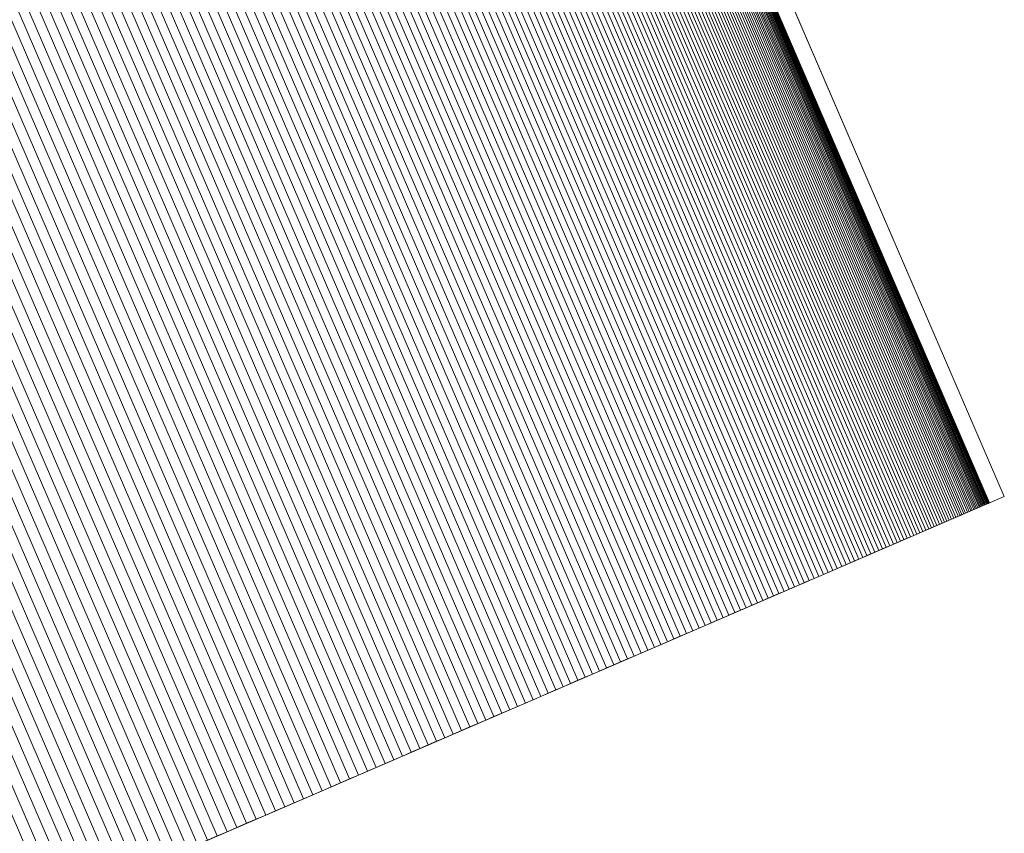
# Model space of a CAD drawing. Header units: centimetres. Extents: x -72 to 74, y -14 to 13.
# Tile 17 of 61: x -21.28 to -17.76, y 8.26 to 11.17. Entities that reach past the tile are written whole.
import ezdxf

# ---------------------------------------------------------------- set-up
doc = ezdxf.new("R2010")
doc.units = ezdxf.units.CM
doc.header["$LTSCALE"] = 2.54
doc.layers.add('Lucido design-1', color=7, linetype='Continuous')

# ---------------------------------------------------------------- blocks, each defined once
blk = doc.blocks.new('Gruppo-1')
at = {"color": 230, "linetype": 'Continuous', "lineweight": 9}
for points, invisible_edges in [([(-19.1811, 12.6131, 81.0804), (-19.1283, 12.6359, -57.895), (-72.3818, -10.3438, -57.895), (-19.1811, 12.6131, 81.0804)], 13), ([(-72.3818, -10.3438, 81.0804), (-52.9102, -1.9415, 109.0067), (-19.1811, 12.6131, 81.0804), (-72.3818, -10.3438, 81.0804)], 15), ([(-72.3818, -10.3438, -57.895), (-72.3818, -10.3438, 81.0804), (-19.1811, 12.6131, 81.0804), (-72.3818, -10.3438, -57.895)], 14), ([(-52.9102, -1.9415, 109.0067), (-34.5581, 5.9777, 107.3614), (-19.1811, 12.6131, 81.0804), (-52.9102, -1.9415, 109.0067)], 15), ([(-34.5581, 5.9777, 107.3614), (-23.9651, 10.5488, 97.6709), (-19.1811, 12.6131, 81.0804), (-34.5581, 5.9777, 107.3614)], 15), ([(-23.9651, 10.5488, 97.6709), (-20.287, 12.1359, 89.3619), (-19.1811, 12.6131, 81.0804), (-23.9651, 10.5488, 97.6709)], 15), ([(-23.9651, 10.5488, 97.6709), (-21.7009, 11.5258, 93.4032), (-20.287, 12.1359, 89.3619), (-23.9651, 10.5488, 97.6709)], 15), ([(-17.8142, 9.4454, 81.0804), (-17.7614, 9.4682, -57.895), (-71.0149, -13.5114, -57.895), (-17.8142, 9.4454, 81.0804)], 13), ([(-71.0149, -13.5114, 81.0804), (-51.5433, -5.1091, 109.0067), (-17.8142, 9.4454, 81.0804), (-71.0149, -13.5114, 81.0804)], 15), ([(-71.0149, -13.5114, -57.895), (-71.0149, -13.5114, 81.0804), (-17.8142, 9.4454, 81.0804), (-71.0149, -13.5114, -57.895)], 14), ([(-51.5433, -5.1091, 109.0067), (-33.1912, 2.8101, 107.3614), (-17.8142, 9.4454, 81.0804), (-51.5433, -5.1091, 109.0067)], 15), ([(-33.1912, 2.8101, 107.3614), (-22.5982, 7.3811, 97.6709), (-17.8142, 9.4454, 81.0804), (-33.1912, 2.8101, 107.3614)], 15), ([(-22.5982, 7.3811, 97.6709), (-18.9201, 8.9682, 89.3619), (-17.8142, 9.4454, 81.0804), (-22.5982, 7.3811, 97.6709)], 15), ([(-18.9201, 8.9682, 89.3619), (-18.0854, 9.3284, 85.222), (-17.8142, 9.4454, 81.0804), (-18.9201, 8.9682, 89.3619)], 15), ([(-18.0854, 9.3284, 85.222), (-17.8996, 9.4086, 83.4155), (-17.8142, 9.4454, 81.0804), (-18.0854, 9.3284, 85.222)], 15), ([(-17.8996, 9.4086, 83.4155), (-17.8403, 9.4342, 82.3786), (-17.8142, 9.4454, 81.0804), (-17.8996, 9.4086, 83.4155)], 15), ([(-17.8403, 9.4342, 82.3786), (-17.8182, 9.4437, 81.5998), (-17.8142, 9.4454, 81.0804), (-17.8403, 9.4342, 82.3786)], 15), ([(-17.8403, 9.4342, 82.3786), (-17.8257, 9.4405, 81.9461), (-17.8182, 9.4437, 81.5998), (-17.8403, 9.4342, 82.3786)], 15), ([(-17.8403, 9.4342, 82.3786), (-17.8308, 9.4383, 82.1191), (-17.8257, 9.4405, 81.9461), (-17.8403, 9.4342, 82.3786)], 15), ([(-17.8403, 9.4342, 82.3786), (-17.8337, 9.437, 82.2056), (-17.8308, 9.4383, 82.1191), (-17.8403, 9.4342, 82.3786)], 13), ([(-17.8403, 9.4342, 82.3786), (-17.8369, 9.4356, 82.2921), (-17.8337, 9.437, 82.2056), (-17.8403, 9.4342, 82.3786)], 12), ([(-17.8308, 9.4383, 82.1191), (-17.8281, 9.4394, 82.0326), (-17.8257, 9.4405, 81.9461), (-17.8308, 9.4383, 82.1191)], 12), ([(-17.8257, 9.4405, 81.9461), (-17.8197, 9.4431, 81.6864), (-17.8182, 9.4437, 81.5998), (-17.8257, 9.4405, 81.9461)], 13), ([(-17.8257, 9.4405, 81.9461), (-17.8235, 9.4414, 81.8595), (-17.8197, 9.4431, 81.6864), (-17.8257, 9.4405, 81.9461)], 14), ([(-17.8235, 9.4414, 81.8595), (-17.8215, 9.4423, 81.773), (-17.8197, 9.4431, 81.6864), (-17.8235, 9.4414, 81.8595)], 12), ([(-17.8182, 9.4437, 81.5998), (-17.8151, 9.445, 81.3401), (-17.8142, 9.4454, 81.0804), (-17.8182, 9.4437, 81.5998)], 15), ([(-17.8182, 9.4437, 81.5998), (-17.8159, 9.4447, 81.4267), (-17.8151, 9.445, 81.3401), (-17.8182, 9.4437, 81.5998)], 13), ([(-17.8182, 9.4437, 81.5998), (-17.817, 9.4442, 81.5133), (-17.8159, 9.4447, 81.4267), (-17.8182, 9.4437, 81.5998)], 12), ([(-17.8151, 9.445, 81.3401), (-17.8146, 9.4453, 81.2536), (-17.8143, 9.4454, 81.167), (-17.8151, 9.445, 81.3401)], 12), ([(-17.8151, 9.445, 81.3401), (-17.8143, 9.4454, 81.167), (-17.8142, 9.4454, 81.0804), (-17.8151, 9.445, 81.3401)], 13), ([(-17.8142, 9.4454, 81.0804), (-17.7614, 9.4682, 81.0804), (-17.7614, 9.4682, -57.895), (-17.8142, 9.4454, 81.0804)], 12), ([(-18.0854, 9.3284, 85.222), (-17.9665, 9.3797, 84.1913), (-17.8996, 9.4086, 83.4155), (-18.0854, 9.3284, 85.222)], 15), ([(-17.9665, 9.3797, 84.1913), (-17.927, 9.3968, 83.7605), (-17.8996, 9.4086, 83.4155), (-17.9665, 9.3797, 84.1913)], 15), ([(-17.927, 9.3968, 83.7605), (-17.9128, 9.4029, 83.5881), (-17.8996, 9.4086, 83.4155), (-17.927, 9.3968, 83.7605)], 15), ([(-17.927, 9.3968, 83.7605), (-17.9198, 9.3999, 83.6743), (-17.9128, 9.4029, 83.5881), (-17.927, 9.3968, 83.7605)], 12), ([(-17.9128, 9.4029, 83.5881), (-17.9061, 9.4058, 83.5018), (-17.8996, 9.4086, 83.4155), (-17.9128, 9.4029, 83.5881)], 12), ([(-17.8996, 9.4086, 83.4155), (-17.8609, 9.4253, 82.8109), (-17.8403, 9.4342, 82.3786), (-17.8996, 9.4086, 83.4155)], 15), ([(-17.8996, 9.4086, 83.4155), (-17.8816, 9.4164, 83.1565), (-17.8609, 9.4253, 82.8109), (-17.8996, 9.4086, 83.4155)], 15), ([(-17.8996, 9.4086, 83.4155), (-17.8934, 9.4113, 83.3292), (-17.8816, 9.4164, 83.1565), (-17.8996, 9.4086, 83.4155)], 14), ([(-17.8934, 9.4113, 83.3292), (-17.8874, 9.4139, 83.2429), (-17.8816, 9.4164, 83.1565), (-17.8934, 9.4113, 83.3292)], 12), ([(-17.8816, 9.4164, 83.1565), (-17.8708, 9.421, 82.9838), (-17.8609, 9.4253, 82.8109), (-17.8816, 9.4164, 83.1565)], 15), ([(-17.8816, 9.4164, 83.1565), (-17.8761, 9.4187, 83.0701), (-17.8708, 9.421, 82.9838), (-17.8816, 9.4164, 83.1565)], 12), ([(-17.8708, 9.421, 82.9838), (-17.8657, 9.4232, 82.8974), (-17.8609, 9.4253, 82.8109), (-17.8708, 9.421, 82.9838)], 12), ([(-17.8609, 9.4253, 82.8109), (-17.8478, 9.4309, 82.5516), (-17.8403, 9.4342, 82.3786), (-17.8609, 9.4253, 82.8109)], 15), ([(-17.8609, 9.4253, 82.8109), (-17.8519, 9.4292, 82.6381), (-17.8478, 9.4309, 82.5516), (-17.8609, 9.4253, 82.8109)], 13), ([(-17.8609, 9.4253, 82.8109), (-17.8563, 9.4273, 82.7245), (-17.8519, 9.4292, 82.6381), (-17.8609, 9.4253, 82.8109)], 12), ([(-17.8478, 9.4309, 82.5516), (-17.8439, 9.4326, 82.4651), (-17.8403, 9.4342, 82.3786), (-17.8478, 9.4309, 82.5516)], 12), ([(-18.0854, 9.3284, 85.222), (-18.0318, 9.3516, 84.7931), (-17.9665, 9.3797, 84.1913), (-18.0854, 9.3284, 85.222)], 15), ([(-18.0318, 9.3516, 84.7931), (-18.0024, 9.3642, 84.5353), (-17.9665, 9.3797, 84.1913), (-18.0318, 9.3516, 84.7931)], 15), ([(-18.0024, 9.3642, 84.5353), (-17.984, 9.3722, 84.3634), (-17.9665, 9.3797, 84.1913), (-18.0024, 9.3642, 84.5353)], 15), ([(-18.0024, 9.3642, 84.5353), (-17.9931, 9.3683, 84.4494), (-17.984, 9.3722, 84.3634), (-18.0024, 9.3642, 84.5353)], 12), ([(-17.984, 9.3722, 84.3634), (-17.9751, 9.376, 84.2773), (-17.9665, 9.3797, 84.1913), (-17.984, 9.3722, 84.3634)], 12), ([(-17.9665, 9.3797, 84.1913), (-17.95, 9.3868, 84.019), (-17.927, 9.3968, 83.7605), (-17.9665, 9.3797, 84.1913)], 15), ([(-17.9665, 9.3797, 84.1913), (-17.9581, 9.3833, 84.1052), (-17.95, 9.3868, 84.019), (-17.9665, 9.3797, 84.1913)], 12), ([(-17.95, 9.3868, 84.019), (-17.9421, 9.3903, 83.9329), (-17.927, 9.3968, 83.7605), (-17.95, 9.3868, 84.019)], 14), ([(-17.9421, 9.3903, 83.9329), (-17.9344, 9.3936, 83.8467), (-17.927, 9.3968, 83.7605), (-17.9421, 9.3903, 83.9329)], 12), ([(-18.0854, 9.3284, 85.222), (-18.0633, 9.338, 85.0506), (-18.0318, 9.3516, 84.7931), (-18.0854, 9.3284, 85.222)], 15), ([(-18.0854, 9.3284, 85.222), (-18.0742, 9.3332, 85.1363), (-18.0633, 9.338, 85.0506), (-18.0854, 9.3284, 85.222)], 12), ([(-18.0633, 9.338, 85.0506), (-18.042, 9.3471, 84.8789), (-18.0318, 9.3516, 84.7931), (-18.0633, 9.338, 85.0506)], 13), ([(-18.0633, 9.338, 85.0506), (-18.0525, 9.3426, 84.9648), (-18.042, 9.3471, 84.8789), (-18.0633, 9.338, 85.0506)], 12), ([(-18.0318, 9.3516, 84.7931), (-18.0119, 9.3601, 84.6213), (-18.0024, 9.3642, 84.5353), (-18.0318, 9.3516, 84.7931)], 13), ([(-18.0318, 9.3516, 84.7931), (-18.0217, 9.3559, 84.7072), (-18.0119, 9.3601, 84.6213), (-18.0318, 9.3516, 84.7931)], 12), ([(-18.9201, 8.9682, 89.3619), (-18.4942, 9.152, 87.6042), (-18.0854, 9.3284, 85.222), (-18.9201, 8.9682, 89.3619)], 15), ([(-18.4942, 9.152, 87.6042), (-18.2242, 9.2685, 86.1622), (-18.0854, 9.3284, 85.222), (-18.4942, 9.152, 87.6042)], 15), ([(-18.2242, 9.2685, 86.1622), (-18.1705, 9.2917, 85.8209), (-18.0854, 9.3284, 85.222), (-18.2242, 9.2685, 86.1622)], 15), ([(-18.1705, 9.2917, 85.8209), (-18.1205, 9.3133, 85.4789), (-18.0854, 9.3284, 85.222), (-18.1705, 9.2917, 85.8209)], 15), ([(-18.1705, 9.2917, 85.8209), (-18.145, 9.3027, 85.65), (-18.1205, 9.3133, 85.4789), (-18.1705, 9.2917, 85.8209)], 15), ([(-18.1705, 9.2917, 85.8209), (-18.1576, 9.2973, 85.7355), (-18.145, 9.3027, 85.65), (-18.1705, 9.2917, 85.8209)], 12), ([(-18.145, 9.3027, 85.65), (-18.1326, 9.308, 85.5645), (-18.1205, 9.3133, 85.4789), (-18.145, 9.3027, 85.65)], 12), ([(-18.1205, 9.3133, 85.4789), (-18.1086, 9.3184, 85.3933), (-18.0854, 9.3284, 85.222), (-18.1205, 9.3133, 85.4789)], 14), ([(-18.1086, 9.3184, 85.3933), (-18.0969, 9.3235, 85.3077), (-18.0854, 9.3284, 85.222), (-18.1086, 9.3184, 85.3933)], 12), ([(-18.4942, 9.152, 87.6042), (-18.3588, 9.2104, 86.9275), (-18.2242, 9.2685, 86.1622), (-18.4942, 9.152, 87.6042)], 15), ([(-18.3588, 9.2104, 86.9275), (-18.2966, 9.2373, 86.5879), (-18.2242, 9.2685, 86.1622), (-18.3588, 9.2104, 86.9275)], 15), ([(-18.2966, 9.2373, 86.5879), (-18.267, 9.2501, 86.4178), (-18.2242, 9.2685, 86.1622), (-18.2966, 9.2373, 86.5879)], 15), ([(-18.267, 9.2501, 86.4178), (-18.2525, 9.2563, 86.3326), (-18.2242, 9.2685, 86.1622), (-18.267, 9.2501, 86.4178)], 14), ([(-18.2525, 9.2563, 86.3326), (-18.2382, 9.2625, 86.2475), (-18.2242, 9.2685, 86.1622), (-18.2525, 9.2563, 86.3326)], 12), ([(-18.2242, 9.2685, 86.1622), (-18.1969, 9.2803, 85.9917), (-18.1705, 9.2917, 85.8209), (-18.2242, 9.2685, 86.1622)], 15), ([(-18.2242, 9.2685, 86.1622), (-18.2104, 9.2745, 86.077), (-18.1969, 9.2803, 85.9917), (-18.2242, 9.2685, 86.1622)], 12), ([(-18.1969, 9.2803, 85.9917), (-18.1835, 9.2861, 85.9063), (-18.1705, 9.2917, 85.8209), (-18.1969, 9.2803, 85.9917)], 12), ([(-18.3588, 9.2104, 86.9275), (-18.3272, 9.2241, 86.7578), (-18.2966, 9.2373, 86.5879), (-18.3588, 9.2104, 86.9275)], 15), ([(-18.3588, 9.2104, 86.9275), (-18.3429, 9.2173, 86.8427), (-18.3272, 9.2241, 86.7578), (-18.3588, 9.2104, 86.9275)], 12), ([(-18.3272, 9.2241, 86.7578), (-18.3118, 9.2307, 86.6729), (-18.2966, 9.2373, 86.5879), (-18.3272, 9.2241, 86.7578)], 12), ([(-18.2966, 9.2373, 86.5879), (-18.2817, 9.2437, 86.5028), (-18.267, 9.2501, 86.4178), (-18.2966, 9.2373, 86.5879)], 12), ([(-18.4942, 9.152, 87.6042), (-18.4417, 9.1747, 87.3509), (-18.3588, 9.2104, 86.9275), (-18.4942, 9.152, 87.6042)], 15), ([(-18.4417, 9.1747, 87.3509), (-18.3913, 9.1964, 87.097), (-18.3588, 9.2104, 86.9275), (-18.4417, 9.1747, 87.3509)], 15), ([(-18.4417, 9.1747, 87.3509), (-18.4247, 9.182, 87.2663), (-18.3913, 9.1964, 87.097), (-18.4417, 9.1747, 87.3509)], 14), ([(-18.4247, 9.182, 87.2663), (-18.4078, 9.1893, 87.1817), (-18.3913, 9.1964, 87.097), (-18.4247, 9.182, 87.2663)], 12), ([(-18.3913, 9.1964, 87.097), (-18.3749, 9.2035, 87.0123), (-18.3588, 9.2104, 86.9275), (-18.3913, 9.1964, 87.097)], 12), ([(-18.4942, 9.152, 87.6042), (-18.4765, 9.1597, 87.5198), (-18.4417, 9.1747, 87.3509), (-18.4942, 9.152, 87.6042)], 14), ([(-18.4765, 9.1597, 87.5198), (-18.459, 9.1672, 87.4354), (-18.4417, 9.1747, 87.3509), (-18.4765, 9.1597, 87.5198)], 12), ([(-18.9201, 8.9682, 89.3619), (-18.7047, 9.0612, 88.5285), (-18.4942, 9.152, 87.6042), (-18.9201, 8.9682, 89.3619)], 15), ([(-18.7047, 9.0612, 88.5285), (-18.6056, 9.104, 88.1093), (-18.4942, 9.152, 87.6042), (-18.7047, 9.0612, 88.5285)], 15), ([(-18.6056, 9.104, 88.1093), (-18.5489, 9.1284, 87.857), (-18.4942, 9.152, 87.6042), (-18.6056, 9.104, 88.1093)], 15), ([(-18.6056, 9.104, 88.1093), (-18.5864, 9.1122, 88.0253), (-18.5489, 9.1284, 87.857), (-18.6056, 9.104, 88.1093)], 14), ([(-18.5864, 9.1122, 88.0253), (-18.5675, 9.1204, 87.9412), (-18.5489, 9.1284, 87.857), (-18.5864, 9.1122, 88.0253)], 12), ([(-18.5489, 9.1284, 87.857), (-18.5304, 9.1364, 87.7728), (-18.4942, 9.152, 87.6042), (-18.5489, 9.1284, 87.857)], 14), ([(-18.5304, 9.1364, 87.7728), (-18.5122, 9.1442, 87.6885), (-18.4942, 9.152, 87.6042), (-18.5304, 9.1364, 87.7728)], 12), ([(-18.7047, 9.0612, 88.5285), (-18.6445, 9.0872, 88.2772), (-18.6056, 9.104, 88.1093), (-18.7047, 9.0612, 88.5285)], 15), ([(-18.7047, 9.0612, 88.5285), (-18.6643, 9.0786, 88.361), (-18.6445, 9.0872, 88.2772), (-18.7047, 9.0612, 88.5285)], 13), ([(-18.6445, 9.0872, 88.2772), (-18.6249, 9.0956, 88.1933), (-18.6056, 9.104, 88.1093), (-18.6445, 9.0872, 88.2772)], 12), ([(-18.9201, 8.9682, 89.3619), (-18.8312, 9.0066, 89.0294), (-18.7047, 9.0612, 88.5285), (-18.9201, 8.9682, 89.3619)], 15), ([(-18.8312, 9.0066, 89.0294), (-18.7669, 9.0343, 88.7793), (-18.7047, 9.0612, 88.5285), (-18.8312, 9.0066, 89.0294)], 15), ([(-18.7669, 9.0343, 88.7793), (-18.7252, 9.0523, 88.6122), (-18.7047, 9.0612, 88.5285), (-18.7669, 9.0343, 88.7793)], 13), ([(-18.7669, 9.0343, 88.7793), (-18.7459, 9.0434, 88.6957), (-18.7252, 9.0523, 88.6122), (-18.7669, 9.0343, 88.7793)], 12), ([(-18.7047, 9.0612, 88.5285), (-18.6844, 9.0699, 88.4448), (-18.6643, 9.0786, 88.361), (-18.7047, 9.0612, 88.5285)], 12), ([(-18.8312, 9.0066, 89.0294), (-18.8095, 9.016, 88.9461), (-18.7669, 9.0343, 88.7793), (-18.8312, 9.0066, 89.0294)], 14), ([(-18.8095, 9.016, 88.9461), (-18.7881, 9.0252, 88.8627), (-18.7669, 9.0343, 88.7793), (-18.8095, 9.016, 88.9461)], 12), ([(-18.9201, 8.9682, 89.3619), (-18.8752, 8.9876, 89.1958), (-18.8312, 9.0066, 89.0294), (-18.9201, 8.9682, 89.3619)], 15), ([(-18.9201, 8.9682, 89.3619), (-18.8975, 8.978, 89.2788), (-18.8752, 8.9876, 89.1958), (-18.9201, 8.9682, 89.3619)], 12), ([(-18.8752, 8.9876, 89.1958), (-18.853, 8.9972, 89.1126), (-18.8312, 9.0066, 89.0294), (-18.8752, 8.9876, 89.1958)], 12), ([(-22.5982, 7.3811, 97.6709), (-20.334, 8.3581, 93.4032), (-18.9201, 8.9682, 89.3619), (-22.5982, 7.3811, 97.6709)], 15), ([(-20.334, 8.3581, 93.4032), (-19.702, 8.6308, 91.8146), (-18.9201, 8.9682, 89.3619), (-20.334, 8.3581, 93.4032)], 15), ([(-19.702, 8.6308, 91.8146), (-19.3384, 8.7877, 90.7612), (-18.9201, 8.9682, 89.3619), (-19.702, 8.6308, 91.8146)], 15), ([(-19.3384, 8.7877, 90.7612), (-19.0844, 8.8973, 89.9408), (-18.9201, 8.9682, 89.3619), (-19.3384, 8.7877, 90.7612)], 15), ([(-19.0844, 8.8973, 89.9408), (-19.0126, 8.9283, 89.6932), (-18.9201, 8.9682, 89.3619), (-19.0844, 8.8973, 89.9408)], 15), ([(-19.0126, 8.9283, 89.6932), (-18.9659, 8.9485, 89.5277), (-18.9201, 8.9682, 89.3619), (-19.0126, 8.9283, 89.6932)], 15), ([(-19.0126, 8.9283, 89.6932), (-18.9891, 8.9384, 89.6105), (-18.9659, 8.9485, 89.5277), (-19.0126, 8.9283, 89.6932)], 12), ([(-18.9659, 8.9485, 89.5277), (-18.9429, 8.9584, 89.4448), (-18.9201, 8.9682, 89.3619), (-18.9659, 8.9485, 89.5277)], 12), ([(-19.0844, 8.8973, 89.9408), (-19.0363, 8.9181, 89.7758), (-19.0126, 8.9283, 89.6932), (-19.0844, 8.8973, 89.9408)], 13), ([(-19.0844, 8.8973, 89.9408), (-19.0602, 8.9078, 89.8584), (-19.0363, 8.9181, 89.7758), (-19.0844, 8.8973, 89.9408)], 12), ([(-19.3384, 8.7877, 90.7612), (-19.2086, 8.8437, 90.3521), (-19.0844, 8.8973, 89.9408), (-19.3384, 8.7877, 90.7612)], 15), ([(-19.2086, 8.8437, 90.3521), (-19.1582, 8.8655, 90.1878), (-19.0844, 8.8973, 89.9408), (-19.2086, 8.8437, 90.3521)], 15), ([(-19.1582, 8.8655, 90.1878), (-19.1334, 8.8762, 90.1056), (-19.0844, 8.8973, 89.9408), (-19.1582, 8.8655, 90.1878)], 14), ([(-19.1334, 8.8762, 90.1056), (-19.1088, 8.8868, 90.0233), (-19.0844, 8.8973, 89.9408), (-19.1334, 8.8762, 90.1056)], 12), ([(-19.3384, 8.7877, 90.7612), (-19.2858, 8.8104, 90.5978), (-19.2086, 8.8437, 90.3521), (-19.3384, 8.7877, 90.7612)], 15), ([(-19.2858, 8.8104, 90.5978), (-19.2598, 8.8216, 90.516), (-19.2086, 8.8437, 90.3521), (-19.2858, 8.8104, 90.5978)], 14), ([(-19.2598, 8.8216, 90.516), (-19.2341, 8.8327, 90.4341), (-19.2086, 8.8437, 90.3521), (-19.2598, 8.8216, 90.516)], 12), ([(-19.2086, 8.8437, 90.3521), (-19.1833, 8.8547, 90.27), (-19.1582, 8.8655, 90.1878), (-19.2086, 8.8437, 90.3521)], 12), ([(-19.3384, 8.7877, 90.7612), (-19.312, 8.7991, 90.6795), (-19.2858, 8.8104, 90.5978), (-19.3384, 8.7877, 90.7612)], 12), ([(-19.702, 8.6308, 91.8146), (-19.5015, 8.7173, 91.2493), (-19.3384, 8.7877, 90.7612), (-19.702, 8.6308, 91.8146)], 15), ([(-19.5015, 8.7173, 91.2493), (-19.419, 8.753, 91.0057), (-19.3384, 8.7877, 90.7612), (-19.5015, 8.7173, 91.2493)], 15), ([(-19.419, 8.753, 91.0057), (-19.3919, 8.7647, 90.9243), (-19.3384, 8.7877, 90.7612), (-19.419, 8.753, 91.0057)], 14), ([(-19.3919, 8.7647, 90.9243), (-19.365, 8.7762, 90.8428), (-19.3384, 8.7877, 90.7612), (-19.3919, 8.7647, 90.9243)], 12), ([(-19.5015, 8.7173, 91.2493), (-19.4738, 8.7293, 91.1682), (-19.419, 8.753, 91.0057), (-19.5015, 8.7173, 91.2493)], 14), ([(-19.4738, 8.7293, 91.1682), (-19.4463, 8.7412, 91.087), (-19.419, 8.753, 91.0057), (-19.4738, 8.7293, 91.1682)], 12), ([(-19.702, 8.6308, 91.8146), (-19.6436, 8.656, 91.6536), (-19.5015, 8.7173, 91.2493), (-19.702, 8.6308, 91.8146)], 15), ([(-19.6436, 8.656, 91.6536), (-19.5577, 8.6931, 91.4113), (-19.5015, 8.7173, 91.2493), (-19.6436, 8.656, 91.6536)], 15), ([(-19.5577, 8.6931, 91.4113), (-19.5295, 8.7053, 91.3304), (-19.5015, 8.7173, 91.2493), (-19.5577, 8.6931, 91.4113)], 12), ([(-19.6436, 8.656, 91.6536), (-19.5861, 8.6808, 91.4922), (-19.5577, 8.6931, 91.4113), (-19.6436, 8.656, 91.6536)], 13), ([(-19.6436, 8.656, 91.6536), (-19.6148, 8.6685, 91.5729), (-19.5861, 8.6808, 91.4922), (-19.6436, 8.656, 91.6536)], 12), ([(-20.334, 8.3581, 93.4032), (-19.9443, 8.5263, 92.455), (-19.702, 8.6308, 91.8146), (-20.334, 8.3581, 93.4032)], 15), ([(-19.9443, 8.5263, 92.455), (-19.8518, 8.5662, 92.2156), (-19.702, 8.6308, 91.8146), (-19.9443, 8.5263, 92.455)], 15), ([(-19.8518, 8.5662, 92.2156), (-19.7912, 8.5923, 92.0555), (-19.702, 8.6308, 91.8146), (-19.8518, 8.5662, 92.2156)], 15), ([(-19.7912, 8.5923, 92.0555), (-19.7613, 8.6053, 91.9753), (-19.702, 8.6308, 91.8146), (-19.7912, 8.5923, 92.0555)], 14), ([(-19.7613, 8.6053, 91.9753), (-19.7315, 8.6181, 91.895), (-19.702, 8.6308, 91.8146), (-19.7613, 8.6053, 91.9753)], 12), ([(-19.702, 8.6308, 91.8146), (-19.6727, 8.6435, 91.7342), (-19.6436, 8.656, 91.6536), (-19.702, 8.6308, 91.8146)], 12), ([(-19.8518, 8.5662, 92.2156), (-19.8214, 8.5793, 92.1356), (-19.7912, 8.5923, 92.0555), (-19.8518, 8.5662, 92.2156)], 12), ([(-19.9443, 8.5263, 92.455), (-19.9133, 8.5397, 92.3753), (-19.8518, 8.5662, 92.2156), (-19.9443, 8.5263, 92.455)], 14), ([(-19.9133, 8.5397, 92.3753), (-19.8824, 8.553, 92.2955), (-19.8518, 8.5662, 92.2156), (-19.9133, 8.5397, 92.3753)], 12), ([(-20.334, 8.3581, 93.4032), (-20.1679, 8.4298, 93.01), (-19.9443, 8.5263, 92.455), (-20.334, 8.3581, 93.4032)], 15), ([(-20.1679, 8.4298, 93.01), (-20.0708, 8.4717, 92.7727), (-19.9443, 8.5263, 92.455), (-20.1679, 8.4298, 93.01)], 15), ([(-20.0708, 8.4717, 92.7727), (-20.0071, 8.4992, 92.6141), (-19.9443, 8.5263, 92.455), (-20.0708, 8.4717, 92.7727)], 15), ([(-20.0071, 8.4992, 92.6141), (-19.9756, 8.5128, 92.5346), (-19.9443, 8.5263, 92.455), (-20.0071, 8.4992, 92.6141)], 12), ([(-20.0708, 8.4717, 92.7727), (-20.0388, 8.4855, 92.6935), (-20.0071, 8.4992, 92.6141), (-20.0708, 8.4717, 92.7727)], 12), ([(-20.1679, 8.4298, 93.01), (-20.1353, 8.4439, 92.931), (-20.0708, 8.4717, 92.7727), (-20.1679, 8.4298, 93.01)], 14), ([(-20.1353, 8.4439, 92.931), (-20.1029, 8.4578, 92.8519), (-20.0708, 8.4717, 92.7727), (-20.1353, 8.4439, 92.931)], 12), ([(-20.334, 8.3581, 93.4032), (-20.2669, 8.3871, 93.2462), (-20.1679, 8.4298, 93.01), (-20.334, 8.3581, 93.4032)], 15), ([(-20.2669, 8.3871, 93.2462), (-20.2337, 8.4014, 93.1676), (-20.1679, 8.4298, 93.01), (-20.2669, 8.3871, 93.2462)], 14), ([(-20.2337, 8.4014, 93.1676), (-20.2007, 8.4156, 93.0888), (-20.1679, 8.4298, 93.01), (-20.2337, 8.4014, 93.1676)], 12), ([(-20.334, 8.3581, 93.4032), (-20.3004, 8.3726, 93.3248), (-20.2669, 8.3871, 93.2462), (-20.334, 8.3581, 93.4032)], 12), ([(-22.5982, 7.3811, 97.6709), (-21.5637, 7.8275, 95.9256), (-20.334, 8.3581, 93.4032), (-22.5982, 7.3811, 97.6709)], 15), ([(-21.5637, 7.8275, 95.9256), (-20.7911, 8.1609, 94.4125), (-20.334, 8.3581, 93.4032), (-21.5637, 7.8275, 95.9256)], 15), ([(-20.7911, 8.1609, 94.4125), (-20.5757, 8.2538, 93.9491), (-20.334, 8.3581, 93.4032), (-20.7911, 8.1609, 94.4125)], 15), ([(-20.5757, 8.2538, 93.9491), (-20.4708, 8.2991, 93.7158), (-20.334, 8.3581, 93.4032), (-20.5757, 8.2538, 93.9491)], 15), ([(-20.4708, 8.2991, 93.7158), (-20.402, 8.3288, 93.5597), (-20.334, 8.3581, 93.4032), (-20.4708, 8.2991, 93.7158)], 15), ([(-20.402, 8.3288, 93.5597), (-20.3679, 8.3435, 93.4815), (-20.334, 8.3581, 93.4032), (-20.402, 8.3288, 93.5597)], 12), ([(-20.4708, 8.2991, 93.7158), (-20.4363, 8.314, 93.6378), (-20.402, 8.3288, 93.5597), (-20.4708, 8.2991, 93.7158)], 12), ([(-20.5757, 8.2538, 93.9491), (-20.5056, 8.2841, 93.7937), (-20.4708, 8.2991, 93.7158), (-20.5757, 8.2538, 93.9491)], 13), ([(-20.5757, 8.2538, 93.9491), (-20.5405, 8.269, 93.8714), (-20.5056, 8.2841, 93.7937), (-20.5757, 8.2538, 93.9491)], 12)]:
    blk.add_3dface(points, dxfattribs=dict(at, invisible_edges=invisible_edges))
for points in [[(-72.3818, -10.3438, -57.895), (-71.0149, -13.5114, -57.895), (-17.7614, 9.4682, -57.895), (-19.1283, 12.6359, -57.895)], [(-19.2006, 12.6047, 82.2056), (-17.8337, 9.437, 82.2056), (-17.8369, 9.4356, 82.2921), (-19.2038, 12.6033, 82.2921)], [(-19.1977, 12.6059, 82.1191), (-17.8308, 9.4383, 82.1191), (-17.8337, 9.437, 82.2056), (-19.2006, 12.6047, 82.2056)], [(-19.195, 12.6071, 82.0326), (-17.8281, 9.4394, 82.0326), (-17.8308, 9.4383, 82.1191), (-19.1977, 12.6059, 82.1191)], [(-19.1926, 12.6082, 81.9461), (-17.8257, 9.4405, 81.9461), (-17.8281, 9.4394, 82.0326), (-19.195, 12.6071, 82.0326)], [(-19.1903, 12.6091, 81.8595), (-17.8235, 9.4414, 81.8595), (-17.8257, 9.4405, 81.9461), (-19.1926, 12.6082, 81.9461)], [(-19.1884, 12.61, 81.773), (-17.8215, 9.4423, 81.773), (-17.8235, 9.4414, 81.8595), (-19.1903, 12.6091, 81.8595)], [(-19.1866, 12.6107, 81.6864), (-17.8197, 9.4431, 81.6864), (-17.8215, 9.4423, 81.773), (-19.1884, 12.61, 81.773)], [(-19.1851, 12.6114, 81.5998), (-17.8182, 9.4437, 81.5998), (-17.8197, 9.4431, 81.6864), (-19.1866, 12.6107, 81.6864)], [(-19.1839, 12.6119, 81.5133), (-17.817, 9.4442, 81.5133), (-17.8182, 9.4437, 81.5998), (-19.1851, 12.6114, 81.5998)], [(-19.1828, 12.6124, 81.4267), (-17.8159, 9.4447, 81.4267), (-17.817, 9.4442, 81.5133), (-19.1839, 12.6119, 81.5133)], [(-19.182, 12.6127, 81.3401), (-17.8151, 9.445, 81.3401), (-17.8159, 9.4447, 81.4267), (-19.1828, 12.6124, 81.4267)], [(-19.1815, 12.6129, 81.2536), (-17.8146, 9.4453, 81.2536), (-17.8151, 9.445, 81.3401), (-19.182, 12.6127, 81.3401)], [(-19.1812, 12.6131, 81.167), (-17.8143, 9.4454, 81.167), (-17.8146, 9.4453, 81.2536), (-19.1815, 12.6129, 81.2536)], [(-19.1811, 12.6131, 81.0804), (-17.8142, 9.4454, 81.0804), (-17.8143, 9.4454, 81.167), (-19.1812, 12.6131, 81.167)], [(-19.1283, 12.6359, 81.0804), (-17.7614, 9.4682, 81.0804), (-17.8142, 9.4454, 81.0804), (-19.1811, 12.6131, 81.0804)], [(-19.1811, 12.6131, 81.0804), (-17.8142, 9.4454, 81.0804), (-19.1811, 12.6131, 81.0804)], [(-19.1811, 12.6131, 81.0804), (-17.8142, 9.4454, 81.0804), (-17.8142, 9.4454, 81.0804)], [(-19.1283, 12.6359, -57.895), (-17.7614, 9.4682, -57.895), (-17.7614, 9.4682, 81.0804), (-19.1283, 12.6359, 81.0804)], [(-19.2797, 12.5705, 83.5881), (-17.9128, 9.4029, 83.5881), (-17.9198, 9.3999, 83.6743), (-19.2867, 12.5675, 83.6743)], [(-19.273, 12.5734, 83.5018), (-17.9061, 9.4058, 83.5018), (-17.9128, 9.4029, 83.5881), (-19.2797, 12.5705, 83.5881)], [(-19.2665, 12.5762, 83.4155), (-17.8996, 9.4086, 83.4155), (-17.9061, 9.4058, 83.5018), (-19.273, 12.5734, 83.5018)], [(-19.2603, 12.5789, 83.3292), (-17.8934, 9.4113, 83.3292), (-17.8996, 9.4086, 83.4155), (-19.2665, 12.5762, 83.4155)], [(-19.2543, 12.5815, 83.2429), (-17.8874, 9.4139, 83.2429), (-17.8934, 9.4113, 83.3292), (-19.2603, 12.5789, 83.3292)], [(-19.2485, 12.584, 83.1565), (-17.8816, 9.4164, 83.1565), (-17.8874, 9.4139, 83.2429), (-19.2543, 12.5815, 83.2429)], [(-19.243, 12.5864, 83.0701), (-17.8761, 9.4187, 83.0701), (-17.8816, 9.4164, 83.1565), (-19.2485, 12.584, 83.1565)], [(-19.2377, 12.5887, 82.9838), (-17.8708, 9.421, 82.9838), (-17.8761, 9.4187, 83.0701), (-19.243, 12.5864, 83.0701)], [(-19.2326, 12.5909, 82.8974), (-17.8657, 9.4232, 82.8974), (-17.8708, 9.421, 82.9838), (-19.2377, 12.5887, 82.9838)], [(-19.2278, 12.593, 82.8109), (-17.8609, 9.4253, 82.8109), (-17.8657, 9.4232, 82.8974), (-19.2326, 12.5909, 82.8974)], [(-19.2232, 12.5949, 82.7245), (-17.8563, 9.4273, 82.7245), (-17.8609, 9.4253, 82.8109), (-19.2278, 12.593, 82.8109)], [(-19.2188, 12.5968, 82.6381), (-17.8519, 9.4292, 82.6381), (-17.8563, 9.4273, 82.7245), (-19.2232, 12.5949, 82.7245)], [(-19.2147, 12.5986, 82.5516), (-17.8478, 9.4309, 82.5516), (-17.8519, 9.4292, 82.6381), (-19.2188, 12.5968, 82.6381)], [(-19.2108, 12.6003, 82.4651), (-17.8439, 9.4326, 82.4651), (-17.8478, 9.4309, 82.5516), (-19.2147, 12.5986, 82.5516)], [(-19.2072, 12.6018, 82.3786), (-17.8403, 9.4342, 82.3786), (-17.8439, 9.4326, 82.4651), (-19.2108, 12.6003, 82.4651)], [(-19.2038, 12.6033, 82.2921), (-17.8369, 9.4356, 82.2921), (-17.8403, 9.4342, 82.3786), (-19.2072, 12.6018, 82.3786)], [(-19.36, 12.5359, 84.4494), (-17.9931, 9.3683, 84.4494), (-18.0024, 9.3642, 84.5353), (-19.3693, 12.5319, 84.5353)], [(-19.3509, 12.5398, 84.3634), (-17.984, 9.3722, 84.3634), (-17.9931, 9.3683, 84.4494), (-19.36, 12.5359, 84.4494)], [(-19.342, 12.5437, 84.2773), (-17.9751, 9.376, 84.2773), (-17.984, 9.3722, 84.3634), (-19.3509, 12.5398, 84.3634)], [(-19.3334, 12.5474, 84.1913), (-17.9665, 9.3797, 84.1913), (-17.9751, 9.376, 84.2773), (-19.342, 12.5437, 84.2773)], [(-19.325, 12.551, 84.1052), (-17.9581, 9.3833, 84.1052), (-17.9665, 9.3797, 84.1913), (-19.3334, 12.5474, 84.1913)], [(-19.3169, 12.5545, 84.019), (-17.95, 9.3868, 84.019), (-17.9581, 9.3833, 84.1052), (-19.325, 12.551, 84.1052)], [(-19.309, 12.5579, 83.9329), (-17.9421, 9.3903, 83.9329), (-17.95, 9.3868, 84.019), (-19.3169, 12.5545, 84.019)], [(-19.3013, 12.5612, 83.8467), (-17.9344, 9.3936, 83.8467), (-17.9421, 9.3903, 83.9329), (-19.309, 12.5579, 83.9329)], [(-19.2939, 12.5644, 83.7605), (-17.927, 9.3968, 83.7605), (-17.9344, 9.3936, 83.8467), (-19.3013, 12.5612, 83.8467)], [(-19.2867, 12.5675, 83.6743), (-17.9198, 9.3999, 83.6743), (-17.927, 9.3968, 83.7605), (-19.2939, 12.5644, 83.7605)], [(-19.4411, 12.5009, 85.1363), (-18.0742, 9.3332, 85.1363), (-18.0854, 9.3284, 85.222), (-19.4523, 12.4961, 85.222)], [(-19.4302, 12.5056, 85.0506), (-18.0633, 9.338, 85.0506), (-18.0742, 9.3332, 85.1363), (-19.4411, 12.5009, 85.1363)], [(-19.4194, 12.5103, 84.9648), (-18.0525, 9.3426, 84.9648), (-18.0633, 9.338, 85.0506), (-19.4302, 12.5056, 85.0506)], [(-19.4089, 12.5148, 84.8789), (-18.042, 9.3471, 84.8789), (-18.0525, 9.3426, 84.9648), (-19.4194, 12.5103, 84.9648)], [(-19.3987, 12.5192, 84.7931), (-18.0318, 9.3516, 84.7931), (-18.042, 9.3471, 84.8789), (-19.4089, 12.5148, 84.8789)], [(-19.3886, 12.5236, 84.7072), (-18.0217, 9.3559, 84.7072), (-18.0318, 9.3516, 84.7931), (-19.3987, 12.5192, 84.7931)], [(-19.3788, 12.5278, 84.6213), (-18.0119, 9.3601, 84.6213), (-18.0217, 9.3559, 84.7072), (-19.3886, 12.5236, 84.7072)], [(-19.3693, 12.5319, 84.5353), (-18.0024, 9.3642, 84.5353), (-18.0119, 9.3601, 84.6213), (-19.3788, 12.5278, 84.6213)], [(-19.5245, 12.4649, 85.7355), (-18.1576, 9.2973, 85.7355), (-18.1705, 9.2917, 85.8209), (-19.5374, 12.4594, 85.8209)], [(-19.5119, 12.4704, 85.65), (-18.145, 9.3027, 85.65), (-18.1576, 9.2973, 85.7355), (-19.5245, 12.4649, 85.7355)], [(-19.4995, 12.4757, 85.5645), (-18.1326, 9.308, 85.5645), (-18.145, 9.3027, 85.65), (-19.5119, 12.4704, 85.65)], [(-19.4874, 12.4809, 85.4789), (-18.1205, 9.3133, 85.4789), (-18.1326, 9.308, 85.5645), (-19.4995, 12.4757, 85.5645)], [(-19.4755, 12.4861, 85.3933), (-18.1086, 9.3184, 85.3933), (-18.1205, 9.3133, 85.4789), (-19.4874, 12.4809, 85.4789)], [(-19.4638, 12.4911, 85.3077), (-18.0969, 9.3235, 85.3077), (-18.1086, 9.3184, 85.3933), (-19.4755, 12.4861, 85.3933)], [(-19.4523, 12.4961, 85.222), (-18.0854, 9.3284, 85.222), (-18.0969, 9.3235, 85.3077), (-19.4638, 12.4911, 85.3077)], [(-19.6051, 12.4301, 86.2475), (-18.2382, 9.2625, 86.2475), (-18.2525, 9.2563, 86.3326), (-19.6194, 12.424, 86.3326)], [(-19.5911, 12.4362, 86.1622), (-18.2242, 9.2685, 86.1622), (-18.2382, 9.2625, 86.2475), (-19.6051, 12.4301, 86.2475)], [(-19.5773, 12.4421, 86.077), (-18.2104, 9.2745, 86.077), (-18.2242, 9.2685, 86.1622), (-19.5911, 12.4362, 86.1622)], [(-19.5638, 12.448, 85.9917), (-18.1969, 9.2803, 85.9917), (-18.2104, 9.2745, 86.077), (-19.5773, 12.4421, 86.077)], [(-19.5504, 12.4537, 85.9063), (-18.1835, 9.2861, 85.9063), (-18.1969, 9.2803, 85.9917), (-19.5638, 12.448, 85.9917)], [(-19.5374, 12.4594, 85.8209), (-18.1705, 9.2917, 85.8209), (-18.1835, 9.2861, 85.9063), (-19.5504, 12.4537, 85.9063)], [(-19.6787, 12.3984, 86.6729), (-18.3118, 9.2307, 86.6729), (-18.3272, 9.2241, 86.7578), (-19.6941, 12.3917, 86.7578)], [(-19.6635, 12.4049, 86.5879), (-18.2966, 9.2373, 86.5879), (-18.3118, 9.2307, 86.6729), (-19.6787, 12.3984, 86.6729)], [(-19.6486, 12.4114, 86.5028), (-18.2817, 9.2437, 86.5028), (-18.2966, 9.2373, 86.5879), (-19.6635, 12.4049, 86.5879)], [(-19.6339, 12.4177, 86.4178), (-18.267, 9.2501, 86.4178), (-18.2817, 9.2437, 86.5028), (-19.6486, 12.4114, 86.5028)], [(-19.6194, 12.424, 86.3326), (-18.2525, 9.2563, 86.3326), (-18.267, 9.2501, 86.4178), (-19.6339, 12.4177, 86.4178)], [(-19.7581, 12.3641, 87.097), (-18.3913, 9.1964, 87.097), (-18.4078, 9.1893, 87.1817), (-19.7747, 12.3569, 87.1817)], [(-19.7418, 12.3712, 87.0123), (-18.3749, 9.2035, 87.0123), (-18.3913, 9.1964, 87.097), (-19.7581, 12.3641, 87.097)], [(-19.7257, 12.3781, 86.9275), (-18.3588, 9.2104, 86.9275), (-18.3749, 9.2035, 87.0123), (-19.7418, 12.3712, 87.0123)], [(-19.7098, 12.385, 86.8427), (-18.3429, 9.2173, 86.8427), (-18.3588, 9.2104, 86.9275), (-19.7257, 12.3781, 86.9275)], [(-19.6941, 12.3917, 86.7578), (-18.3272, 9.2241, 86.7578), (-18.3429, 9.2173, 86.8427), (-19.7098, 12.385, 86.8427)], [(-19.8434, 12.3273, 87.5198), (-18.4765, 9.1597, 87.5198), (-18.4942, 9.152, 87.6042), (-19.8611, 12.3197, 87.6042)], [(-19.8259, 12.3349, 87.4354), (-18.459, 9.1672, 87.4354), (-18.4765, 9.1597, 87.5198), (-19.8434, 12.3273, 87.5198)], [(-19.8086, 12.3423, 87.3509), (-18.4417, 9.1747, 87.3509), (-18.459, 9.1672, 87.4354), (-19.8259, 12.3349, 87.4354)], [(-19.7915, 12.3497, 87.2663), (-18.4247, 9.182, 87.2663), (-18.4417, 9.1747, 87.3509), (-19.8086, 12.3423, 87.3509)], [(-19.7747, 12.3569, 87.1817), (-18.4078, 9.1893, 87.1817), (-18.4247, 9.182, 87.2663), (-19.7915, 12.3497, 87.2663)], [(-19.9344, 12.288, 87.9412), (-18.5675, 9.1204, 87.9412), (-18.5864, 9.1122, 88.0253), (-19.9533, 12.2799, 88.0253)], [(-19.9158, 12.2961, 87.857), (-18.5489, 9.1284, 87.857), (-18.5675, 9.1204, 87.9412), (-19.9344, 12.288, 87.9412)], [(-19.8973, 12.304, 87.7728), (-18.5304, 9.1364, 87.7728), (-18.5489, 9.1284, 87.857), (-19.9158, 12.2961, 87.857)], [(-19.8791, 12.3119, 87.6885), (-18.5122, 9.1442, 87.6885), (-18.5304, 9.1364, 87.7728), (-19.8973, 12.304, 87.7728)], [(-19.8611, 12.3197, 87.6042), (-18.4942, 9.152, 87.6042), (-18.5122, 9.1442, 87.6885), (-19.8791, 12.3119, 87.6885)], [(-20.0114, 12.2548, 88.2772), (-18.6445, 9.0872, 88.2772), (-18.6643, 9.0786, 88.361), (-20.0312, 12.2463, 88.361)], [(-19.9918, 12.2633, 88.1933), (-18.6249, 9.0956, 88.1933), (-18.6445, 9.0872, 88.2772), (-20.0114, 12.2548, 88.2772)], [(-19.9724, 12.2716, 88.1093), (-18.6056, 9.104, 88.1093), (-18.6249, 9.0956, 88.1933), (-19.9918, 12.2633, 88.1933)], [(-19.9533, 12.2799, 88.0253), (-18.5864, 9.1122, 88.0253), (-18.6056, 9.104, 88.1093), (-19.9724, 12.2716, 88.1093)], [(-20.0921, 12.22, 88.6122), (-18.7252, 9.0523, 88.6122), (-18.7459, 9.0434, 88.6957), (-20.1128, 12.2111, 88.6957)], [(-20.0716, 12.2289, 88.5285), (-18.7047, 9.0612, 88.5285), (-18.7252, 9.0523, 88.6122), (-20.0921, 12.22, 88.6122)], [(-20.0513, 12.2376, 88.4448), (-18.6844, 9.0699, 88.4448), (-18.7047, 9.0612, 88.5285), (-20.0716, 12.2289, 88.5285)], [(-20.0312, 12.2463, 88.361), (-18.6643, 9.0786, 88.361), (-18.6844, 9.0699, 88.4448), (-20.0513, 12.2376, 88.4448)], [(-20.1764, 12.1836, 88.9461), (-18.8095, 9.016, 88.9461), (-18.8312, 9.0066, 89.0294), (-20.1981, 12.1743, 89.0294)], [(-20.155, 12.1929, 88.8627), (-18.7881, 9.0252, 88.8627), (-18.8095, 9.016, 88.9461), (-20.1764, 12.1836, 88.9461)], [(-20.1338, 12.202, 88.7793), (-18.7669, 9.0343, 88.7793), (-18.7881, 9.0252, 88.8627), (-20.155, 12.1929, 88.8627)], [(-20.1128, 12.2111, 88.6957), (-18.7459, 9.0434, 88.6957), (-18.7669, 9.0343, 88.7793), (-20.1338, 12.202, 88.7793)], [(-20.242, 12.1553, 89.1958), (-18.8752, 8.9876, 89.1958), (-18.8975, 8.978, 89.2788), (-20.2644, 12.1456, 89.2788)], [(-20.2199, 12.1648, 89.1126), (-18.853, 8.9972, 89.1126), (-18.8752, 8.9876, 89.1958), (-20.242, 12.1553, 89.1958)], [(-20.1981, 12.1743, 89.0294), (-18.8312, 9.0066, 89.0294), (-18.853, 8.9972, 89.1126), (-20.2199, 12.1648, 89.1126)], [(-20.3328, 12.1161, 89.5277), (-18.9659, 8.9485, 89.5277), (-18.9891, 8.9384, 89.6105), (-20.356, 12.1061, 89.6105)], [(-20.3098, 12.1261, 89.4448), (-18.9429, 8.9584, 89.4448), (-18.9659, 8.9485, 89.5277), (-20.3328, 12.1161, 89.5277)], [(-20.287, 12.1359, 89.3619), (-18.9201, 8.9682, 89.3619), (-18.9429, 8.9584, 89.4448), (-20.3098, 12.1261, 89.4448)], [(-20.2644, 12.1456, 89.2788), (-18.8975, 8.978, 89.2788), (-18.9201, 8.9682, 89.3619), (-20.287, 12.1359, 89.3619)], [(-20.4032, 12.0857, 89.7758), (-19.0363, 8.9181, 89.7758), (-19.0602, 8.9078, 89.8584), (-20.4271, 12.0754, 89.8584)], [(-20.3795, 12.096, 89.6932), (-19.0126, 8.9283, 89.6932), (-19.0363, 8.9181, 89.7758), (-20.4032, 12.0857, 89.7758)], [(-20.356, 12.1061, 89.6105), (-18.9891, 8.9384, 89.6105), (-19.0126, 8.9283, 89.6932), (-20.3795, 12.096, 89.6932)], [(-20.5003, 12.0439, 90.1056), (-19.1334, 8.8762, 90.1056), (-19.1582, 8.8655, 90.1878), (-20.5251, 12.0331, 90.1878)], [(-20.4757, 12.0545, 90.0233), (-19.1088, 8.8868, 90.0233), (-19.1334, 8.8762, 90.1056), (-20.5003, 12.0439, 90.1056)], [(-20.4513, 12.065, 89.9408), (-19.0844, 8.8973, 89.9408), (-19.1088, 8.8868, 90.0233), (-20.4757, 12.0545, 90.0233)], [(-20.4271, 12.0754, 89.8584), (-19.0602, 8.9078, 89.8584), (-19.0844, 8.8973, 89.9408), (-20.4513, 12.065, 89.9408)], [(-20.5755, 12.0114, 90.3521), (-19.2086, 8.8437, 90.3521), (-19.2341, 8.8327, 90.4341), (-20.601, 12.0004, 90.4341)], [(-20.5502, 12.0223, 90.27), (-19.1833, 8.8547, 90.27), (-19.2086, 8.8437, 90.3521), (-20.5755, 12.0114, 90.3521)], [(-20.5251, 12.0331, 90.1878), (-19.1582, 8.8655, 90.1878), (-19.1833, 8.8547, 90.27), (-20.5502, 12.0223, 90.27)], [(-20.6527, 11.9781, 90.5978), (-19.2858, 8.8104, 90.5978), (-19.312, 8.7991, 90.6795), (-20.6789, 11.9668, 90.6795)], [(-20.6267, 11.9893, 90.516), (-19.2598, 8.8216, 90.516), (-19.2858, 8.8104, 90.5978), (-20.6527, 11.9781, 90.5978)], [(-20.601, 12.0004, 90.4341), (-19.2341, 8.8327, 90.4341), (-19.2598, 8.8216, 90.516), (-20.6267, 11.9893, 90.516)], [(-20.7319, 11.9439, 90.8428), (-19.365, 8.7762, 90.8428), (-19.3919, 8.7647, 90.9243), (-20.7588, 11.9323, 90.9243)], [(-20.7053, 11.9554, 90.7612), (-19.3384, 8.7877, 90.7612), (-19.365, 8.7762, 90.8428), (-20.7319, 11.9439, 90.8428)], [(-20.6789, 11.9668, 90.6795), (-19.312, 8.7991, 90.6795), (-19.3384, 8.7877, 90.7612), (-20.7053, 11.9554, 90.7612)], [(-20.8132, 11.9088, 91.087), (-19.4463, 8.7412, 91.087), (-19.4738, 8.7293, 91.1682), (-20.8407, 11.897, 91.1682)], [(-20.7859, 11.9206, 91.0057), (-19.419, 8.753, 91.0057), (-19.4463, 8.7412, 91.087), (-20.8132, 11.9088, 91.087)], [(-20.7588, 11.9323, 90.9243), (-19.3919, 8.7647, 90.9243), (-19.419, 8.753, 91.0057), (-20.7859, 11.9206, 91.0057)], [(-20.8964, 11.8729, 91.3304), (-19.5295, 8.7053, 91.3304), (-19.5577, 8.6931, 91.4113), (-20.9246, 11.8608, 91.4113)], [(-20.8684, 11.885, 91.2493), (-19.5015, 8.7173, 91.2493), (-19.5295, 8.7053, 91.3304), (-20.8964, 11.8729, 91.3304)], [(-20.8407, 11.897, 91.1682), (-19.4738, 8.7293, 91.1682), (-19.5015, 8.7173, 91.2493), (-20.8684, 11.885, 91.2493)], [(-20.9817, 11.8361, 91.5729), (-19.6148, 8.6685, 91.5729), (-19.6436, 8.656, 91.6536), (-21.0105, 11.8237, 91.6536)], [(-20.953, 11.8485, 91.4922), (-19.5861, 8.6808, 91.4922), (-19.6148, 8.6685, 91.5729), (-20.9817, 11.8361, 91.5729)], [(-20.9246, 11.8608, 91.4113), (-19.5577, 8.6931, 91.4113), (-19.5861, 8.6808, 91.4922), (-20.953, 11.8485, 91.4922)], [(-21.0689, 11.7985, 91.8146), (-19.702, 8.6308, 91.8146), (-19.7315, 8.6181, 91.895), (-21.0984, 11.7858, 91.895)], [(-21.0396, 11.8111, 91.7342), (-19.6727, 8.6435, 91.7342), (-19.702, 8.6308, 91.8146), (-21.0689, 11.7985, 91.8146)], [(-21.0105, 11.8237, 91.6536), (-19.6436, 8.656, 91.6536), (-19.6727, 8.6435, 91.7342), (-21.0396, 11.8111, 91.7342)], [(-21.1581, 11.76, 92.0555), (-19.7912, 8.5923, 92.0555), (-19.8214, 8.5793, 92.1356), (-21.1883, 11.747, 92.1356)], [(-21.1282, 11.7729, 91.9753), (-19.7613, 8.6053, 91.9753), (-19.7912, 8.5923, 92.0555), (-21.1581, 11.76, 92.0555)], [(-21.0984, 11.7858, 91.895), (-19.7315, 8.6181, 91.895), (-19.7613, 8.6053, 91.9753), (-21.1282, 11.7729, 91.9753)], [(-21.2187, 11.7338, 92.2156), (-19.8518, 8.5662, 92.2156), (-19.8824, 8.553, 92.2955), (-21.2493, 11.7206, 92.2955)], [(-21.1883, 11.747, 92.1356), (-19.8214, 8.5793, 92.1356), (-19.8518, 8.5662, 92.2156), (-21.2187, 11.7338, 92.2156)], [(-21.3112, 11.6939, 92.455), (-19.9443, 8.5263, 92.455), (-19.9756, 8.5128, 92.5346), (-21.3425, 11.6804, 92.5346)], [(-21.2802, 11.7073, 92.3753), (-19.9133, 8.5397, 92.3753), (-19.9443, 8.5263, 92.455), (-21.3112, 11.6939, 92.455)], [(-21.2493, 11.7206, 92.2955), (-19.8824, 8.553, 92.2955), (-19.9133, 8.5397, 92.3753), (-21.2802, 11.7073, 92.3753)], [(-21.4057, 11.6531, 92.6935), (-20.0388, 8.4855, 92.6935), (-20.0708, 8.4717, 92.7727), (-21.4377, 11.6394, 92.7727)], [(-21.374, 11.6668, 92.6141), (-20.0071, 8.4992, 92.6141), (-20.0388, 8.4855, 92.6935), (-21.4057, 11.6531, 92.6935)], [(-21.3425, 11.6804, 92.5346), (-19.9756, 8.5128, 92.5346), (-20.0071, 8.4992, 92.6141), (-21.374, 11.6668, 92.6141)], [(-21.4698, 11.6255, 92.8519), (-20.1029, 8.4578, 92.8519), (-20.1353, 8.4439, 92.931), (-21.5022, 11.6115, 92.931)], [(-21.4377, 11.6394, 92.7727), (-20.0708, 8.4717, 92.7727), (-20.1029, 8.4578, 92.8519), (-21.4698, 11.6255, 92.8519)], [(-21.5676, 11.5833, 93.0888), (-20.2007, 8.4156, 93.0888), (-20.2337, 8.4014, 93.1676), (-21.6006, 11.5691, 93.1676)], [(-21.5348, 11.5975, 93.01), (-20.1679, 8.4298, 93.01), (-20.2007, 8.4156, 93.0888), (-21.5676, 11.5833, 93.0888)], [(-21.5022, 11.6115, 92.931), (-20.1353, 8.4439, 92.931), (-20.1679, 8.4298, 93.01), (-21.5348, 11.5975, 93.01)], [(-21.6338, 11.5547, 93.2462), (-20.2669, 8.3871, 93.2462), (-20.3004, 8.3726, 93.3248), (-21.6673, 11.5403, 93.3248)], [(-21.6006, 11.5691, 93.1676), (-20.2337, 8.4014, 93.1676), (-20.2669, 8.3871, 93.2462), (-21.6338, 11.5547, 93.2462)], [(-21.7009, 11.5258, 93.4032), (-20.334, 8.3581, 93.4032), (-20.3679, 8.3435, 93.4815), (-21.7348, 11.5111, 93.4815)], [(-21.6673, 11.5403, 93.3248), (-20.3004, 8.3726, 93.3248), (-20.334, 8.3581, 93.4032), (-21.7009, 11.5258, 93.4032)], [(-21.8032, 11.4816, 93.6378), (-20.4363, 8.314, 93.6378), (-20.4708, 8.2991, 93.7158), (-21.8377, 11.4667, 93.7158)], [(-21.7689, 11.4964, 93.5597), (-20.402, 8.3288, 93.5597), (-20.4363, 8.314, 93.6378), (-21.8032, 11.4816, 93.6378)], [(-21.7348, 11.5111, 93.4815), (-20.3679, 8.3435, 93.4815), (-20.402, 8.3288, 93.5597), (-21.7689, 11.4964, 93.5597)], [(-21.8724, 11.4517, 93.7937), (-20.5056, 8.2841, 93.7937), (-20.5405, 8.269, 93.8714), (-21.9074, 11.4367, 93.8714)], [(-21.8377, 11.4667, 93.7158), (-20.4708, 8.2991, 93.7158), (-20.5056, 8.2841, 93.7937), (-21.8724, 11.4517, 93.7937)], [(-21.9426, 11.4215, 93.9491), (-20.5757, 8.2538, 93.9491), (-20.611, 8.2386, 94.0266), (-21.9779, 11.4062, 94.0266)], [(-21.9074, 11.4367, 93.8714), (-20.5405, 8.269, 93.8714), (-20.5757, 8.2538, 93.9491), (-21.9426, 11.4215, 93.9491)], [(-22.0493, 11.3754, 94.1813), (-20.6824, 8.2078, 94.1813), (-20.7184, 8.1922, 94.2585), (-22.0853, 11.3599, 94.2585)], [(-22.0135, 11.3909, 94.104), (-20.6466, 8.2232, 94.104), (-20.6824, 8.2078, 94.1813), (-22.0493, 11.3754, 94.1813)], [(-21.9779, 11.4062, 94.0266), (-20.611, 8.2386, 94.0266), (-20.6466, 8.2232, 94.104), (-22.0135, 11.3909, 94.104)], [(-22.1216, 11.3443, 94.3356), (-20.7547, 8.1766, 94.3356), (-20.7911, 8.1609, 94.4125), (-22.158, 11.3285, 94.4125)], [(-22.0853, 11.3599, 94.2585), (-20.7184, 8.1922, 94.2585), (-20.7547, 8.1766, 94.3356), (-22.1216, 11.3443, 94.3356)], [(-22.1946, 11.3127, 94.4894), (-20.8277, 8.1451, 94.4894), (-20.8646, 8.1291, 94.5661), (-22.2315, 11.2968, 94.5661)], [(-22.158, 11.3285, 94.4125), (-20.7911, 8.1609, 94.4125), (-20.8277, 8.1451, 94.4894), (-22.1946, 11.3127, 94.4894)], [(-22.2686, 11.2808, 94.6427), (-20.9017, 8.1132, 94.6427), (-20.9389, 8.0971, 94.7191), (-22.3058, 11.2647, 94.7191)], [(-22.2315, 11.2968, 94.5661), (-20.8646, 8.1291, 94.5661), (-20.9017, 8.1132, 94.6427), (-22.2686, 11.2808, 94.6427)], [(-22.381, 11.2323, 94.8717), (-21.0141, 8.0646, 94.8717), (-21.052, 8.0483, 94.9478), (-22.4189, 11.2159, 94.9478)], [(-22.3433, 11.2486, 94.7955), (-20.9764, 8.0809, 94.7955), (-21.0141, 8.0646, 94.8717), (-22.381, 11.2323, 94.8717)], [(-22.3058, 11.2647, 94.7191), (-20.9389, 8.0971, 94.7191), (-20.9764, 8.0809, 94.7955), (-22.3433, 11.2486, 94.7955)], [(-22.457, 11.1995, 95.0238), (-21.0901, 8.0318, 95.0238), (-21.1285, 8.0153, 95.0996), (-22.4954, 11.183, 95.0996)], [(-22.4189, 11.2159, 94.9478), (-21.052, 8.0483, 94.9478), (-21.0901, 8.0318, 95.0238), (-22.457, 11.1995, 95.0238)], [(-22.5339, 11.1663, 95.1754), (-21.167, 7.9987, 95.1754), (-21.2057, 7.9819, 95.251), (-22.5726, 11.1496, 95.251)], [(-22.4954, 11.183, 95.0996), (-21.1285, 8.0153, 95.0996), (-21.167, 7.9987, 95.1754), (-22.5339, 11.1663, 95.1754)], [(-22.6116, 11.1328, 95.3264), (-21.2447, 7.9651, 95.3264), (-21.2838, 7.9482, 95.4018), (-22.6507, 11.1159, 95.4018)], [(-22.5726, 11.1496, 95.251), (-21.2057, 7.9819, 95.251), (-21.2447, 7.9651, 95.3264), (-22.6116, 11.1328, 95.3264)]]:
    blk.add_3dface(points, dxfattribs=at)
blk = doc.blocks.new('Gruppo-3-1')
at = {"color": 230}
blk.add_blockref('Gruppo-1', (0, 0), dxfattribs=at)

msp = doc.modelspace()

# ---------------------------------------------------------------- block references
at = {"layer": 'Lucido design-1', "color": 230, "true_color": 0xff0066}
msp.add_blockref('Gruppo-3-1', (0, 0), dxfattribs=at)

doc.saveas('drawing.dxf')
